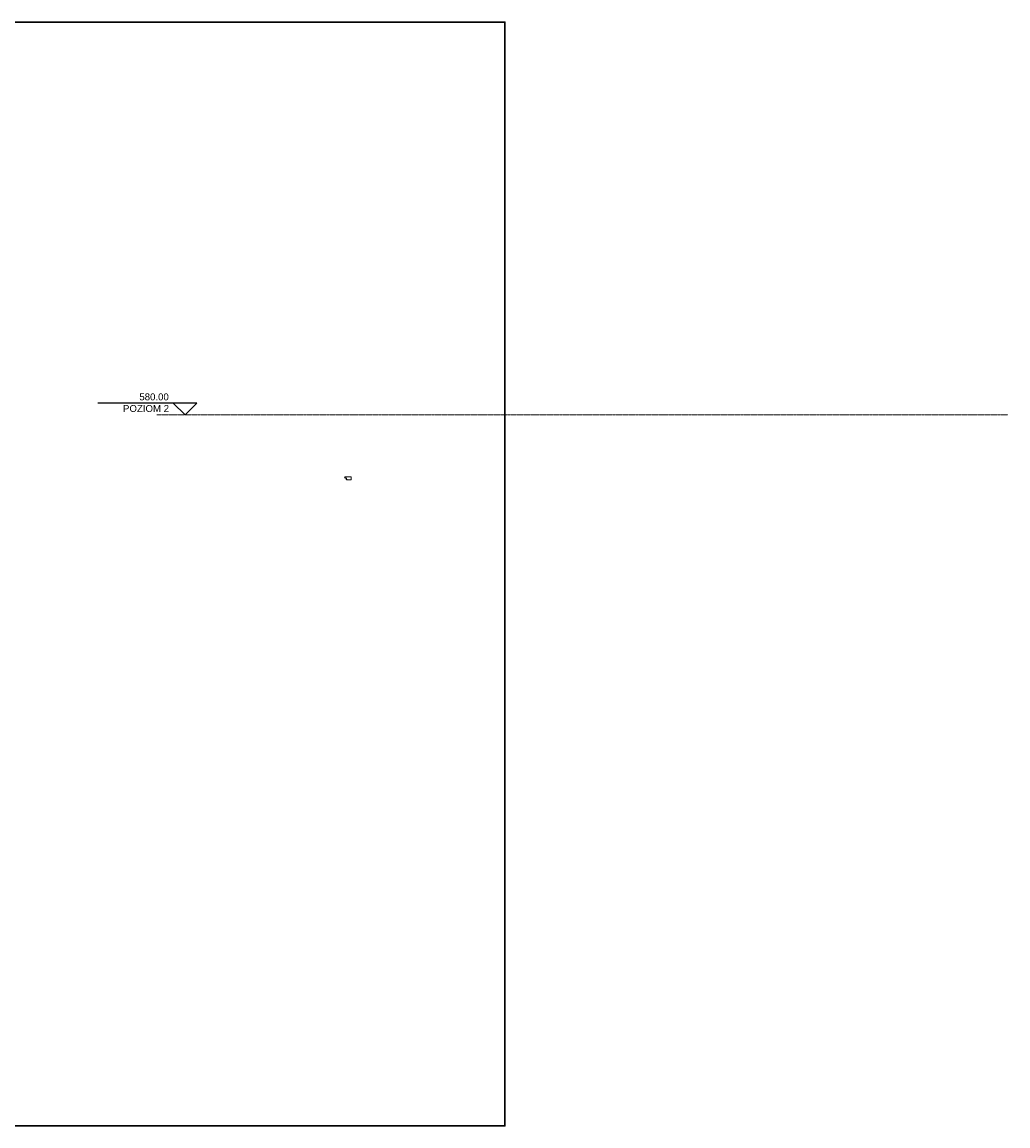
# Model space of a CAD drawing. Header units: millimetres. Extents: x -37887 to 94344, y -69777 to 116976.
# Tile 205 of 205: x 52148 to 94344, y 43293 to 90528. Entities that reach past the tile are written whole.
import ezdxf

# ---------------------------------------------------------------- set-up
doc = ezdxf.new("R2010")
doc.units = ezdxf.units.MM
doc.linetypes.add('Oś symetrii', pattern=[31.75, 6.35, -4.7625, 15.875, -4.7625])
for name, color, linetype, lineweight in [('01_inwentaryzacja', 8, 'Continuous', 9), ('02_odbudowa', 7, 'Continuous', 30), ('A-FLOR-LEVL', 51, 'Continuous', 9)]:
    doc.layers.add(name, color=color, linetype=linetype, lineweight=lineweight)
doc.styles.add('Arial', font='arial.ttf', dxfattribs={"height": 324.565868})

# ---------------------------------------------------------------- blocks, each defined once
blk = doc.blocks.new('A$C56A4092B')
at = {"layer": '01_inwentaryzacja'}
for p, q in [((0, 177), (2, 0)), ((2, 0), (124, 1)), ((66, 260), (84, 286)), ((84, 286), (122, 259)), ((122, 259), (124, 1))]:
    blk.add_line(p, q, dxfattribs=at)
for points, knots in [([(11, 193), (10, 193), (7, 192), (4, 193), (0, 196), (-1, 202), (2, 208), (8, 213), (16, 214), (26, 210), (35, 207), (45, 205), (55, 205), (66, 211), (74, 221), (80, 239), (71, 252), (66, 260)], [0, 0, 0, 0, 190.717452, 521.447454, 775.157505, 1048.279828, 1612.047537, 2115.472367, 2573.899383, 3197.469403, 4181.371417, 4473.705698, 5353.76649, 6220.202384, 6926.17271, 8008.898592, 9884.59045, 9884.59045, 9884.59045, 9884.59045]), ([(11, 193), (11, 192), (11, 188), (7, 182), (3, 178), (0, 177)], [0, 0, 0, 0, 277.887239, 731.451425, 1390.051141, 1390.051141, 1390.051141, 1390.051141])]:
    blk.add_open_spline(points, degree=3, knots=knots, dxfattribs=at)
blk = doc.blocks.new('Poziom - Kota wys GKSW-47831-Elevation 0 - a')
at = {"layer": 'A-FLOR-LEVL', "lineweight": 25}
for p, q in [((-9552, 500), (-13782, 500)), ((-10552, 500), (-10052, 0)), ((-9552, 500), (-10052, 0))]:
    blk.add_line(p, q, dxfattribs=at)

msp = doc.modelspace()

# ---------------------------------------------------------------- linework, layer by layer
at = {"layer": '02_odbudowa'}
msp.add_lwpolyline([(-10533.9, 90527.6), (72812.7, 90527.6), (72812.7, 43293.3), (-10533.9, 43293.3)], close=True, dxfattribs=at)
at = {"layer": 'A-FLOR-LEVL', "linetype": 'Oś symetrii'}
msp.add_line((57922.2, 73722.7), (94343.8, 73722.7), dxfattribs=at)

# ---------------------------------------------------------------- block references
at = {"layer": '02_odbudowa', "rotation": 90}
msp.add_blockref('A$C56A4092B', (66237.7, 70943.9), dxfattribs=at)
at = {"layer": 'A-FLOR-LEVL', "lineweight": 25}
msp.add_blockref('Poziom - Kota wys GKSW-47831-Elevation 0 - a', (69174.2, 73722.7), dxfattribs=at)

# ---------------------------------------------------------------- texts
at = {"layer": 'A-FLOR-LEVL', "char_height": 295.06, "attachment_point": 1, "line_spacing_factor": 0.938532, "style": 'Arial'}
for s, insert, width in [('580.00', (57167.8, 74637.9), 1504.652), ('POZIOM 2', (56468.9, 74140), 2343.369)]:
    msp.add_mtext(s, dxfattribs=dict(at, insert=insert, width=width))

doc.saveas('drawing.dxf')
